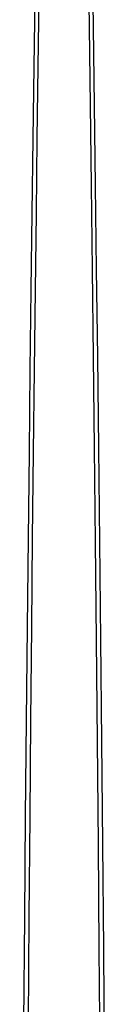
# Model space of a CAD drawing. Header units: centimetres. Extents: x 22052 to 56535, y 76485 to 78519.
# Tile 38 of 235: x 35460.07 to 35461.27, y 77868.69 to 77883.38. Entities that reach past the tile are written whole.
import ezdxf

# ---------------------------------------------------------------- set-up
doc = ezdxf.new("R2010")
doc.units = ezdxf.units.CM
doc.layers.add('$_urządzenia', color=250, linetype='Continuous')

# ---------------------------------------------------------------- blocks, each defined once
blk = doc.blocks.new('A$C92957c0b')
at = {"layer": '$_urządzenia'}
for points in [[(-5.97, -305.88), (-5.84, -290.14), (-5.71, -275.14), (-5.57, -260.76), (-5.43, -246.92), (-5.29, -233.62), (-5.15, -220.86), (-5.01, -208.54), (-4.87, -196.63), (-4.72, -185.16), (-4.58, -174.07), (-4.43, -163.35), (-4.29, -153)], [(-5.3, -305.88), (-5.18, -290.14), (-5.05, -275.14), (-4.92, -260.76), (-4.79, -246.92), (-4.66, -233.62), (-4.52, -220.87), (-4.39, -208.54), (-4.25, -196.64), (-4.11, -185.17), (-3.97, -174.07), (-3.84, -163.35), (-3.7, -153.01)], [(2.04, -46), (2.17, -53.65), (2.31, -61.57), (2.45, -69.78), (2.59, -78.25), (2.73, -87), (2.87, -96.07), (3.02, -105.45), (3.16, -115.14), (3.31, -125.19), (3.46, -135.58), (3.61, -146.33), (3.76, -157.49), (3.91, -169.07), (4.06, -181.07), (4.21, -193.57), (4.37, -206.61), (4.52, -220.16), (4.66, -234.21), (4.81, -248.83), (4.95, -263.94), (5.09, -279.27), (5.22, -294.87), (5.34, -310.68)], [(2.55, -45.99), (2.69, -53.64), (2.83, -61.56), (2.98, -69.77), (3.13, -78.24), (3.27, -86.99), (3.42, -96.06), (3.58, -105.44), (3.73, -115.13), (3.88, -125.18), (4.04, -135.57), (4.2, -146.32), (4.35, -157.49), (4.51, -169.06), (4.67, -181.06), (4.83, -193.57), (4.99, -206.61), (5.15, -220.16), (5.3, -234.2), (5.45, -248.82), (5.6, -263.94), (5.75, -279.27), (5.88, -294.87), (6.01, -310.68)]]:
    blk.add_lwpolyline(points, dxfattribs=at)

msp = doc.modelspace()

# ---------------------------------------------------------------- block references
at = {"layer": '$_urządzenia', "xscale": 0.1, "yscale": 0.1, "zscale": 0.1}
msp.add_blockref('A$C92957c0b', (35460.67, 77899.01), dxfattribs=at)

doc.saveas('drawing.dxf')
